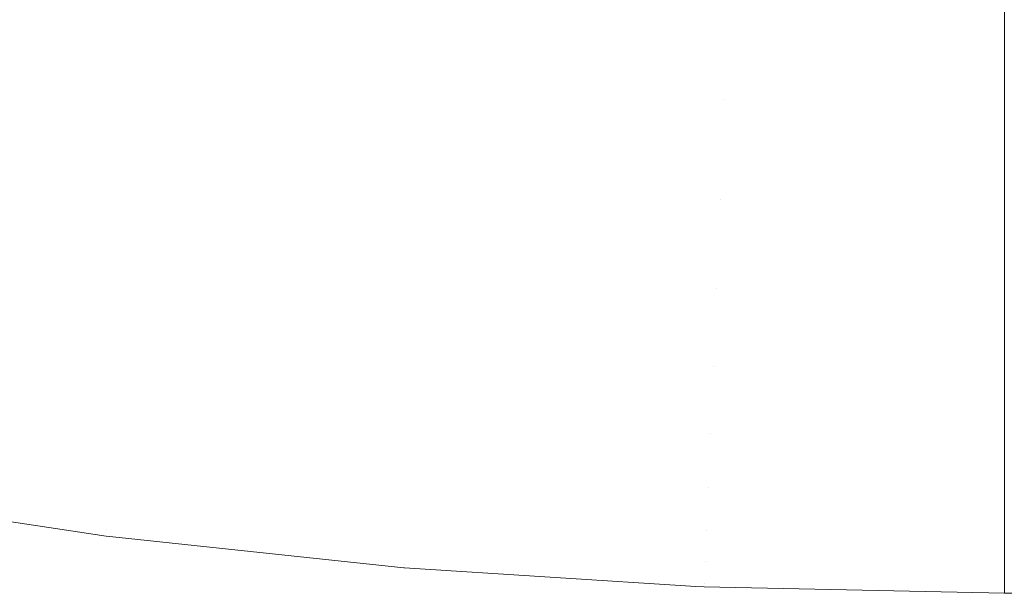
# Model space of a CAD drawing. Header units: centimetres. Extents: x -26.3 to 27.5, y 5.9 to 64.6.
# Tile 16 of 256: x -26.00046 to -25.98654, y 5.90021 to 5.90833. Entities that reach past the tile are written whole.
import ezdxf

# ---------------------------------------------------------------- set-up
doc = ezdxf.new("R2010")
doc.units = ezdxf.units.CM
doc.header["$LTSCALE"] = 2.54
doc.layers.add('Lucido design-1', color=7, linetype='Continuous')

# ---------------------------------------------------------------- blocks, each defined once
blk = doc.blocks.new('Gruppo-3-1')
at = {"color": 7, "linetype": 'Continuous', "lineweight": 9}
for points, invisible_edges in [([(-25.998361, 5.907876, -743.850691), (-26.00227, 5.908461, -743.850691), (-26.002003, 5.910019, -743.854488), (-25.998161, 5.909444, -743.854488)], 15), ([(-25.998361, 5.907876, -779.950691), (-26.00227, 5.908461, -779.950691), (-26.002003, 5.910019, -779.954488), (-25.998161, 5.909444, -779.954488)], 15), ([(-25.998208, 5.909073, -743.174699), (-26.002066, 5.909651, -743.174699), (-26.002331, 5.908104, -743.178574), (-25.998408, 5.907517, -743.178574)], 15), ([(-25.998208, 5.909073, -779.274699), (-26.002066, 5.909651, -779.274699), (-26.002331, 5.908104, -779.278574), (-25.998408, 5.907517, -779.278574)], 15), ([(-25.994432, 5.907457, -743.850691), (-25.998361, 5.907876, -743.850691), (-25.998161, 5.909444, -743.854488), (-25.994298, 5.909032, -743.854488)], 15), ([(-25.994432, 5.907457, -779.950691), (-25.998361, 5.907876, -779.950691), (-25.998161, 5.909444, -779.954488), (-25.994298, 5.909032, -779.954488)], 15), ([(-25.99433, 5.90866, -743.174699), (-25.998208, 5.909073, -743.174699), (-25.998408, 5.907517, -743.178574), (-25.994463, 5.907096, -743.178574)], 15), ([(-25.99433, 5.90866, -779.274699), (-25.998208, 5.909073, -779.274699), (-25.998408, 5.907517, -779.278574), (-25.994463, 5.907096, -779.278574)], 15), ([(-25.990488, 5.907206, -743.850691), (-25.994432, 5.907457, -743.850691), (-25.994298, 5.909032, -743.854488), (-25.990421, 5.908785, -743.854488)], 15), ([(-25.990488, 5.907206, -779.950691), (-25.994432, 5.907457, -779.950691), (-25.994298, 5.909032, -779.954488), (-25.990421, 5.908785, -779.954488)], 15), ([(-25.990488, 5.907206, -743.850691), (-25.990421, 5.908785, -743.854488), (-25.986537, 5.908702, -743.854488), (-25.986537, 5.907843, -743.852424)], 11), ([(-25.990488, 5.907206, -779.950691), (-25.990421, 5.908785, -779.954488), (-25.986537, 5.908702, -779.954488), (-25.986537, 5.907843, -779.952424)], 11), ([(-25.990437, 5.908412, -743.174699), (-25.99433, 5.90866, -743.174699), (-25.994463, 5.907096, -743.178574), (-25.990504, 5.906844, -743.178574)], 15), ([(-25.990437, 5.908412, -779.274699), (-25.99433, 5.90866, -779.274699), (-25.994463, 5.907096, -779.278574), (-25.990504, 5.906844, -779.278574)], 15), ([(27.113463, 5.908702, -779.954488), (27.113463, 5.907843, -779.952424), (-25.986537, 5.907843, -779.952424), (-25.986537, 5.908702, -779.954488)], 10), ([(-25.998542, 5.906463, -743.846829), (-26.00251, 5.907057, -743.846829), (-26.00227, 5.908461, -743.850691), (-25.998361, 5.907876, -743.850691)], 15), ([(-25.998542, 5.906463, -779.946829), (-26.00251, 5.907057, -779.946829), (-26.00227, 5.908461, -779.950691), (-25.998361, 5.907876, -779.950691)], 15), ([(-25.986537, 5.907443, -743.176886), (-25.986537, 5.908329, -743.174699), (-25.990437, 5.908412, -743.174699), (-25.990504, 5.906844, -743.178574)], 14), ([(-25.986537, 5.907443, -779.276886), (-25.986537, 5.908329, -779.274699), (-25.990437, 5.908412, -779.274699), (-25.990504, 5.906844, -779.278574)], 14), ([(-25.986537, 5.908329, -779.274699), (-25.986537, 5.907443, -779.276886), (27.113463, 5.907443, -779.276886), (27.113463, 5.908329, -779.274699)], 10), ([(-25.998408, 5.907517, -743.178574), (-26.002331, 5.908104, -743.178574), (-26.002568, 5.906719, -743.182507), (-25.998586, 5.906123, -743.182507)], 15), ([(-25.998408, 5.907517, -779.278574), (-26.002331, 5.908104, -779.278574), (-26.002568, 5.906719, -779.282507), (-25.998586, 5.906123, -779.282507)], 15), ([(-25.994553, 5.906038, -743.846829), (-25.998542, 5.906463, -743.846829), (-25.998361, 5.907876, -743.850691), (-25.994432, 5.907457, -743.850691)], 15), ([(-25.994553, 5.906038, -779.946829), (-25.998542, 5.906463, -779.946829), (-25.998361, 5.907876, -779.950691), (-25.994432, 5.907457, -779.950691)], 15), ([(-25.986537, 5.907843, -743.852424), (-25.986537, 5.907122, -743.850691), (-25.990488, 5.907206, -743.850691)], 10), ([(-25.986537, 5.907843, -779.952424), (-25.986537, 5.907122, -779.950691), (-25.990488, 5.907206, -779.950691)], 10), ([(-25.986537, 5.907122, -779.950691), (-25.986537, 5.907843, -779.952424), (27.113463, 5.907843, -779.952424), (27.113463, 5.907122, -779.950691)], 10), ([(-25.994463, 5.907096, -743.178574), (-25.998408, 5.907517, -743.178574), (-25.998586, 5.906123, -743.182507), (-25.994582, 5.905697, -743.182507)], 15), ([(-25.994463, 5.907096, -779.278574), (-25.998408, 5.907517, -779.278574), (-25.998586, 5.906123, -779.282507), (-25.994582, 5.905697, -779.282507)], 15), ([(-25.990549, 5.905783, -743.846829), (-25.994553, 5.906038, -743.846829), (-25.994432, 5.907457, -743.850691), (-25.990488, 5.907206, -743.850691)], 15), ([(-25.990549, 5.905783, -779.946829), (-25.994553, 5.906038, -779.946829), (-25.994432, 5.907457, -779.950691), (-25.990488, 5.907206, -779.950691)], 15), ([(-25.990504, 5.906844, -743.178574), (-25.986537, 5.90676, -743.178574), (-25.986537, 5.907443, -743.176886)], 9), ([(-25.990504, 5.906844, -779.278574), (-25.986537, 5.90676, -779.278574), (-25.986537, 5.907443, -779.276886)], 9), ([(27.113463, 5.90676, -779.278574), (27.113463, 5.907443, -779.276886), (-25.986537, 5.907443, -779.276886), (-25.986537, 5.90676, -779.278574)], 10), ([(-25.990504, 5.906844, -743.178574), (-25.994463, 5.907096, -743.178574), (-25.994582, 5.905697, -743.182507), (-25.990563, 5.90544, -743.182507)], 15), ([(-25.990504, 5.906844, -779.278574), (-25.994463, 5.907096, -779.278574), (-25.994582, 5.905697, -779.282507), (-25.990563, 5.90544, -779.282507)], 15), ([(-25.990549, 5.905783, -743.846829), (-25.990488, 5.907206, -743.850691), (-25.986537, 5.907122, -743.850691), (-25.986537, 5.906262, -743.848359)], 11), ([(-25.990549, 5.905783, -779.946829), (-25.990488, 5.907206, -779.950691), (-25.986537, 5.907122, -779.950691), (-25.986537, 5.906262, -779.948359)], 11), ([(27.113463, 5.907122, -779.950691), (27.113463, 5.906262, -779.948359), (-25.986537, 5.906262, -779.948359), (-25.986537, 5.907122, -779.950691)], 10), ([(-25.998703, 5.905208, -743.842909), (-26.002724, 5.90581, -743.842909), (-26.00251, 5.907057, -743.846829), (-25.998542, 5.906463, -743.846829)], 15), ([(-25.998703, 5.905208, -779.942909), (-26.002724, 5.90581, -779.942909), (-26.00251, 5.907057, -779.946829), (-25.998542, 5.906463, -779.946829)], 15), ([(-25.986537, 5.905944, -743.180857), (-25.986537, 5.90676, -743.178574), (-25.990504, 5.906844, -743.178574), (-25.990563, 5.90544, -743.182507)], 14), ([(-25.986537, 5.905944, -779.280857), (-25.986537, 5.90676, -779.278574), (-25.990504, 5.906844, -779.278574), (-25.990563, 5.90544, -779.282507)], 14), ([(-25.998586, 5.906123, -743.182507), (-26.002568, 5.906719, -743.182507), (-26.002778, 5.905499, -743.186492), (-25.998743, 5.904895, -743.186492)], 15), ([(-25.998586, 5.906123, -779.282507), (-26.002568, 5.906719, -779.282507), (-26.002778, 5.905499, -779.286492), (-25.998743, 5.904895, -779.286492)], 15), ([(-25.986537, 5.90676, -779.278574), (-25.986537, 5.905944, -779.280857), (27.113463, 5.905944, -779.280857), (27.113463, 5.90676, -779.278574)], 10), ([(-25.99466, 5.904777, -743.842909), (-25.998703, 5.905208, -743.842909), (-25.998542, 5.906463, -743.846829), (-25.994553, 5.906038, -743.846829)], 15), ([(-25.99466, 5.904777, -779.942909), (-25.998703, 5.905208, -779.942909), (-25.998542, 5.906463, -779.946829), (-25.994553, 5.906038, -779.946829)], 15), ([(-25.986537, 5.906262, -743.848359), (-25.986537, 5.905698, -743.846829), (-25.990549, 5.905783, -743.846829)], 10), ([(-25.986537, 5.906262, -779.948359), (-25.986537, 5.905698, -779.946829), (-25.990549, 5.905783, -779.946829)], 10), ([(-25.986537, 5.905698, -779.946829), (-25.986537, 5.906262, -779.948359), (27.113463, 5.906262, -779.948359), (27.113463, 5.905698, -779.946829)], 10), ([(-25.994582, 5.905697, -743.182507), (-25.998586, 5.906123, -743.182507), (-25.998743, 5.904895, -743.186492), (-25.994687, 5.904463, -743.186492)], 15), ([(-25.994582, 5.905697, -779.282507), (-25.998586, 5.906123, -779.282507), (-25.998743, 5.904895, -779.286492), (-25.994687, 5.904463, -779.286492)], 15), ([(-25.990602, 5.904519, -743.842909), (-25.99466, 5.904777, -743.842909), (-25.994553, 5.906038, -743.846829), (-25.990549, 5.905783, -743.846829)], 15), ([(-25.990602, 5.904519, -779.942909), (-25.99466, 5.904777, -779.942909), (-25.994553, 5.906038, -779.946829), (-25.990549, 5.905783, -779.946829)], 15), ([(-25.990563, 5.90544, -743.182507), (-25.986537, 5.905355, -743.182507), (-25.986537, 5.905944, -743.180857)], 9), ([(-25.990563, 5.90544, -779.282507), (-25.986537, 5.905355, -779.282507), (-25.986537, 5.905944, -779.280857)], 9), ([(27.113463, 5.905355, -779.282507), (27.113463, 5.905944, -779.280857), (-25.986537, 5.905944, -779.280857), (-25.986537, 5.905355, -779.282507)], 10), ([(-25.998843, 5.904113, -743.838936), (-26.002911, 5.904722, -743.838936), (-26.002724, 5.90581, -743.842909), (-25.998703, 5.905208, -743.842909)], 15), ([(-25.998843, 5.904113, -779.938936), (-26.002911, 5.904722, -779.938936), (-26.002724, 5.90581, -779.942909), (-25.998703, 5.905208, -779.942909)], 15), ([(-25.990602, 5.904519, -743.842909), (-25.990549, 5.905783, -743.846829), (-25.986537, 5.905698, -743.846829), (-25.986537, 5.904858, -743.844229)], 11), ([(-25.990602, 5.904519, -779.942909), (-25.990549, 5.905783, -779.946829), (-25.986537, 5.905698, -779.946829), (-25.986537, 5.904858, -779.944229)], 11), ([(27.113463, 5.905698, -779.946829), (27.113463, 5.904858, -779.944229), (-25.986537, 5.904858, -779.944229), (-25.986537, 5.905698, -779.946829)], 10), ([(-25.990563, 5.90544, -743.182507), (-25.994582, 5.905697, -743.182507), (-25.994687, 5.904463, -743.186492), (-25.990616, 5.904203, -743.186492)], 15), ([(-25.990563, 5.90544, -779.282507), (-25.994582, 5.905697, -779.282507), (-25.994687, 5.904463, -779.286492), (-25.990616, 5.904203, -779.286492)], 15), ([(-25.998743, 5.904895, -743.186492), (-26.002778, 5.905499, -743.186492), (-26.002958, 5.904445, -743.190522), (-25.998879, 5.903834, -743.190522)], 15), ([(-25.998743, 5.904895, -779.286492), (-26.002778, 5.905499, -779.286492), (-26.002958, 5.904445, -779.290522), (-25.998879, 5.903834, -779.290522)], 15), ([(-25.986537, 5.904615, -743.184888), (-25.986537, 5.905355, -743.182507), (-25.990563, 5.90544, -743.182507), (-25.990616, 5.904203, -743.186492)], 14), ([(-25.986537, 5.904615, -779.284888), (-25.986537, 5.905355, -779.282507), (-25.990563, 5.90544, -779.282507), (-25.990616, 5.904203, -779.286492)], 14), ([(-25.986537, 5.905355, -779.282507), (-25.986537, 5.904615, -779.284888), (27.113463, 5.904615, -779.284888), (27.113463, 5.905355, -779.282507)], 10), ([(-25.994754, 5.903678, -743.838936), (-25.998843, 5.904113, -743.838936), (-25.998703, 5.905208, -743.842909), (-25.99466, 5.904777, -743.842909)], 15), ([(-25.994754, 5.903678, -779.938936), (-25.998843, 5.904113, -779.938936), (-25.998703, 5.905208, -779.942909), (-25.99466, 5.904777, -779.942909)], 15), ([(-25.994687, 5.904463, -743.186492), (-25.998743, 5.904895, -743.186492), (-25.998879, 5.903834, -743.190522), (-25.994778, 5.903397, -743.190522)], 15), ([(-25.994687, 5.904463, -779.286492), (-25.998743, 5.904895, -779.286492), (-25.998879, 5.903834, -779.290522), (-25.994778, 5.903397, -779.290522)], 15), ([(-25.990649, 5.903416, -743.838936), (-25.994754, 5.903678, -743.838936), (-25.99466, 5.904777, -743.842909), (-25.990602, 5.904519, -743.842909)], 15), ([(-25.990649, 5.903416, -779.938936), (-25.994754, 5.903678, -779.938936), (-25.99466, 5.904777, -779.942909), (-25.990602, 5.904519, -779.942909)], 15), ([(-25.986537, 5.904858, -743.844229), (-25.986537, 5.904432, -743.842909), (-25.990602, 5.904519, -743.842909)], 10), ([(-25.986537, 5.904858, -779.944229), (-25.986537, 5.904432, -779.942909), (-25.990602, 5.904519, -779.942909)], 10), ([(-25.986537, 5.904432, -779.942909), (-25.986537, 5.904858, -779.944229), (27.113463, 5.904858, -779.944229), (27.113463, 5.904432, -779.942909)], 10), ([(-25.998963, 5.903182, -743.834917), (-26.00307, 5.903796, -743.834917), (-26.002911, 5.904722, -743.838936), (-25.998843, 5.904113, -743.838936)], 15), ([(-25.998963, 5.903182, -779.934917), (-26.00307, 5.903796, -779.934917), (-26.002911, 5.904722, -779.938936), (-25.998843, 5.904113, -779.938936)], 15), ([(-25.990616, 5.904203, -743.186492), (-25.986537, 5.904117, -743.186492), (-25.986537, 5.904615, -743.184888)], 9), ([(-25.990616, 5.904203, -779.286492), (-25.986537, 5.904117, -779.286492), (-25.986537, 5.904615, -779.284888)], 9), ([(27.113463, 5.904117, -779.286492), (27.113463, 5.904615, -779.284888), (-25.986537, 5.904615, -779.284888), (-25.986537, 5.904117, -779.286492)], 10), ([(-25.998879, 5.903834, -743.190522), (-26.002958, 5.904445, -743.190522), (-26.003111, 5.903557, -743.194589), (-25.998993, 5.902941, -743.194589)], 15), ([(-25.998879, 5.903834, -779.290522), (-26.002958, 5.904445, -779.290522), (-26.003111, 5.903557, -779.294589), (-25.998993, 5.902941, -779.294589)], 15), ([(-25.990616, 5.904203, -743.186492), (-25.994687, 5.904463, -743.186492), (-25.994778, 5.903397, -743.190522), (-25.990661, 5.903134, -743.190522)], 15), ([(-25.990616, 5.904203, -779.286492), (-25.994687, 5.904463, -779.286492), (-25.994778, 5.903397, -779.290522), (-25.990661, 5.903134, -779.290522)], 15), ([(-25.990649, 5.903416, -743.838936), (-25.990602, 5.904519, -743.842909), (-25.986537, 5.904432, -743.842909), (-25.986537, 5.903636, -743.840041)], 11), ([(-25.990649, 5.903416, -779.938936), (-25.990602, 5.904519, -779.942909), (-25.986537, 5.904432, -779.942909), (-25.986537, 5.903636, -779.940041)], 11), ([(27.113463, 5.904432, -779.942909), (27.113463, 5.903636, -779.940041), (-25.986537, 5.903636, -779.940041), (-25.986537, 5.904432, -779.942909)], 10), ([(-25.986537, 5.903459, -743.188971), (-25.986537, 5.904117, -743.186492), (-25.990616, 5.904203, -743.186492), (-25.990661, 5.903134, -743.190522)], 14), ([(-25.986537, 5.903459, -779.288971), (-25.986537, 5.904117, -779.286492), (-25.990616, 5.904203, -779.286492), (-25.990661, 5.903134, -779.290522)], 14), ([(-25.994833, 5.902742, -743.834917), (-25.998963, 5.903182, -743.834917), (-25.998843, 5.904113, -743.838936), (-25.994754, 5.903678, -743.838936)], 15), ([(-25.994833, 5.902742, -779.934917), (-25.998963, 5.903182, -779.934917), (-25.998843, 5.904113, -779.938936), (-25.994754, 5.903678, -779.938936)], 15), ([(-25.986537, 5.904117, -779.286492), (-25.986537, 5.903459, -779.288971), (27.113463, 5.903459, -779.288971), (27.113463, 5.904117, -779.286492)], 10), ([(-25.999061, 5.902414, -743.83086), (-26.0032, 5.903034, -743.83086), (-26.00307, 5.903796, -743.834917), (-25.998963, 5.903182, -743.834917)], 15), ([(-25.999061, 5.902414, -779.93086), (-26.0032, 5.903034, -779.93086), (-26.00307, 5.903796, -779.934917), (-25.998963, 5.903182, -779.934917)], 15), ([(-25.994778, 5.903397, -743.190522), (-25.998879, 5.903834, -743.190522), (-25.998993, 5.902941, -743.194589), (-25.994854, 5.9025, -743.194589)], 15), ([(-25.994778, 5.903397, -779.290522), (-25.998879, 5.903834, -779.290522), (-25.998993, 5.902941, -779.294589), (-25.994854, 5.9025, -779.294589)], 15), ([(-25.990689, 5.902477, -743.834917), (-25.994833, 5.902742, -743.834917), (-25.994754, 5.903678, -743.838936), (-25.990649, 5.903416, -743.838936)], 15), ([(-25.990689, 5.902477, -779.934917), (-25.994833, 5.902742, -779.934917), (-25.994754, 5.903678, -779.938936), (-25.990649, 5.903416, -779.938936)], 15), ([(-25.986537, 5.903636, -743.840041), (-25.986537, 5.903329, -743.838936), (-25.990649, 5.903416, -743.838936)], 10), ([(-25.986537, 5.903636, -779.940041), (-25.986537, 5.903329, -779.938936), (-25.990649, 5.903416, -779.938936)], 10), ([(-25.986537, 5.903329, -779.938936), (-25.986537, 5.903636, -779.940041), (27.113463, 5.903636, -779.940041), (27.113463, 5.903329, -779.938936)], 10), ([(-25.998993, 5.902941, -743.194589), (-26.003111, 5.903557, -743.194589), (-26.003234, 5.902838, -743.198686), (-25.999086, 5.902217, -743.198686)], 15), ([(-25.998993, 5.902941, -779.294589), (-26.003111, 5.903557, -779.294589), (-26.003234, 5.902838, -779.298686), (-25.999086, 5.902217, -779.298686)], 15), ([(-25.990661, 5.903134, -743.190522), (-25.994778, 5.903397, -743.190522), (-25.994854, 5.9025, -743.194589), (-25.990699, 5.902235, -743.194589)], 15), ([(-25.990661, 5.903134, -779.290522), (-25.994778, 5.903397, -779.290522), (-25.994854, 5.9025, -779.294589), (-25.990699, 5.902235, -779.294589)], 15), ([(-25.990689, 5.902477, -743.834917), (-25.990649, 5.903416, -743.838936), (-25.986537, 5.903329, -743.838936), (-25.986537, 5.902597, -743.835805)], 11), ([(-25.990689, 5.902477, -779.934917), (-25.990649, 5.903416, -779.938936), (-25.986537, 5.903329, -779.938936), (-25.986537, 5.902597, -779.935805)], 11), ([(-25.990661, 5.903134, -743.190522), (-25.986537, 5.903047, -743.190522), (-25.986537, 5.903459, -743.188971)], 9), ([(-25.990661, 5.903134, -779.290522), (-25.986537, 5.903047, -779.290522), (-25.986537, 5.903459, -779.288971)], 9), ([(27.113463, 5.903047, -779.290522), (27.113463, 5.903459, -779.288971), (-25.986537, 5.903459, -779.288971), (-25.986537, 5.903047, -779.290522)], 10), ([(27.113463, 5.903329, -779.938936), (27.113463, 5.902597, -779.935805), (-25.986537, 5.902597, -779.935805), (-25.986537, 5.903329, -779.938936)], 10), ([(-25.994899, 5.901971, -743.83086), (-25.999061, 5.902414, -743.83086), (-25.998963, 5.903182, -743.834917), (-25.994833, 5.902742, -743.834917)], 15), ([(-25.994899, 5.901971, -779.93086), (-25.999061, 5.902414, -779.93086), (-25.998963, 5.903182, -779.934917), (-25.994833, 5.902742, -779.934917)], 15), ([(-25.986537, 5.902476, -743.1931), (-25.986537, 5.903047, -743.190522), (-25.990661, 5.903134, -743.190522), (-25.990699, 5.902235, -743.194589)], 14), ([(-25.986537, 5.902476, -779.2931), (-25.986537, 5.903047, -779.290522), (-25.990661, 5.903134, -779.290522), (-25.990699, 5.902235, -779.294589)], 14), ([(-25.999138, 5.901813, -743.826771), (-26.003303, 5.902437, -743.826771), (-26.0032, 5.903034, -743.83086), (-25.999061, 5.902414, -743.83086)], 15), ([(-25.999138, 5.901813, -779.926771), (-26.003303, 5.902437, -779.926771), (-26.0032, 5.903034, -779.93086), (-25.999061, 5.902414, -779.93086)], 15), ([(-25.994854, 5.9025, -743.194589), (-25.998993, 5.902941, -743.194589), (-25.999086, 5.902217, -743.198686), (-25.994916, 5.901773, -743.198686)], 15), ([(-25.994854, 5.9025, -779.294589), (-25.998993, 5.902941, -779.294589), (-25.999086, 5.902217, -779.298686), (-25.994916, 5.901773, -779.298686)], 15), ([(-25.986537, 5.903047, -779.290522), (-25.986537, 5.902476, -779.2931), (27.113463, 5.902476, -779.2931), (27.113463, 5.903047, -779.290522)], 10), ([(-25.999086, 5.902217, -743.198686), (-26.003234, 5.902838, -743.198686), (-26.003328, 5.902288, -743.202807), (-25.999157, 5.901664, -743.202807)], 15), ([(-25.999086, 5.902217, -779.298686), (-26.003234, 5.902838, -779.298686), (-26.003328, 5.902288, -779.302807), (-25.999157, 5.901664, -779.302807)], 15), ([(-25.990722, 5.901704, -743.83086), (-25.994899, 5.901971, -743.83086), (-25.994833, 5.902742, -743.834917), (-25.990689, 5.902477, -743.834917)], 15), ([(-25.990722, 5.901704, -779.93086), (-25.994899, 5.901971, -779.93086), (-25.994833, 5.902742, -779.934917), (-25.990689, 5.902477, -779.934917)], 15), ([(-25.990699, 5.902235, -743.194589), (-25.994854, 5.9025, -743.194589), (-25.994916, 5.901773, -743.198686), (-25.99073, 5.901506, -743.198686)], 15), ([(-25.990699, 5.902235, -779.294589), (-25.994854, 5.9025, -779.294589), (-25.994916, 5.901773, -779.298686), (-25.99073, 5.901506, -779.298686)], 15), ([(-25.986537, 5.902597, -743.835805), (-25.986537, 5.902389, -743.834917), (-25.990689, 5.902477, -743.834917)], 10), ([(-25.986537, 5.902597, -779.935805), (-25.986537, 5.902389, -779.934917), (-25.990689, 5.902477, -779.934917)], 10), ([(-25.986537, 5.902389, -779.934917), (-25.986537, 5.902597, -779.935805), (27.113463, 5.902597, -779.935805), (27.113463, 5.902389, -779.934917)], 10), ([(-25.999193, 5.90138, -743.822656), (-26.003376, 5.902006, -743.822656), (-26.003303, 5.902437, -743.826771), (-25.999138, 5.901813, -743.826771)], 15), ([(-25.999193, 5.90138, -779.922656), (-26.003376, 5.902006, -779.922656), (-26.003303, 5.902437, -779.926771), (-25.999138, 5.901813, -779.926771)], 15), ([(-25.99495, 5.901367, -743.826771), (-25.999138, 5.901813, -743.826771), (-25.999061, 5.902414, -743.83086), (-25.994899, 5.901971, -743.83086)], 15), ([(-25.99495, 5.901367, -779.926771), (-25.999138, 5.901813, -779.926771), (-25.999061, 5.902414, -779.93086), (-25.994899, 5.901971, -779.93086)], 15), ([(-25.990722, 5.901704, -743.83086), (-25.990689, 5.902477, -743.834917), (-25.986537, 5.902389, -743.834917), (-25.986537, 5.901743, -743.831527)], 11), ([(-25.990722, 5.901704, -779.93086), (-25.990689, 5.902477, -779.934917), (-25.986537, 5.902389, -779.934917), (-25.986537, 5.901743, -779.931527)], 11), ([(-25.990699, 5.902235, -743.194589), (-25.986537, 5.902147, -743.194589), (-25.986537, 5.902476, -743.1931)], 9), ([(-25.990699, 5.902235, -779.294589), (-25.986537, 5.902147, -779.294589), (-25.986537, 5.902476, -779.2931)], 9), ([(27.113463, 5.902147, -779.294589), (27.113463, 5.902476, -779.2931), (-25.986537, 5.902476, -779.2931), (-25.986537, 5.902147, -779.294589)], 10), ([(27.113463, 5.902389, -779.934917), (27.113463, 5.901743, -779.931527), (-25.986537, 5.901743, -779.931527), (-25.986537, 5.902389, -779.934917)], 10), ([(-25.999157, 5.901664, -743.202807), (-26.003328, 5.902288, -743.202807), (-26.003393, 5.901908, -743.206944), (-25.999206, 5.901281, -743.206944)], 15), ([(-25.999157, 5.901664, -779.302807), (-26.003328, 5.902288, -779.302807), (-26.003393, 5.901908, -779.306944), (-25.999206, 5.901281, -779.306944)], 15), ([(-25.994916, 5.901773, -743.198686), (-25.999086, 5.902217, -743.198686), (-25.999157, 5.901664, -743.202807), (-25.994963, 5.901217, -743.202807)], 15), ([(-25.994916, 5.901773, -779.298686), (-25.999086, 5.902217, -779.298686), (-25.999157, 5.901664, -779.302807), (-25.994963, 5.901217, -779.302807)], 15), ([(-25.986537, 5.90167, -743.197267), (-25.986537, 5.902147, -743.194589), (-25.990699, 5.902235, -743.194589), (-25.99073, 5.901506, -743.198686)], 14), ([(-25.986537, 5.90167, -779.297267), (-25.986537, 5.902147, -779.294589), (-25.990699, 5.902235, -779.294589), (-25.99073, 5.901506, -779.298686)], 14), ([(-25.999227, 5.901116, -743.818524), (-26.003421, 5.901744, -743.818524), (-26.003376, 5.902006, -743.822656), (-25.999193, 5.90138, -743.822656)], 15), ([(-25.999227, 5.901116, -779.918524), (-26.003421, 5.901744, -779.918524), (-26.003376, 5.902006, -779.922656), (-25.999193, 5.90138, -779.922656)], 15), ([(-25.990748, 5.901099, -743.826771), (-25.99495, 5.901367, -743.826771), (-25.994899, 5.901971, -743.83086), (-25.990722, 5.901704, -743.83086)], 15), ([(-25.990748, 5.901099, -779.926771), (-25.99495, 5.901367, -779.926771), (-25.994899, 5.901971, -779.93086), (-25.990722, 5.901704, -779.93086)], 15), ([(-25.999206, 5.901281, -743.206944), (-26.003393, 5.901908, -743.206944), (-26.003429, 5.901697, -743.211089), (-25.999233, 5.901069, -743.211089)], 15), ([(-25.999206, 5.901281, -779.306944), (-26.003393, 5.901908, -779.306944), (-26.003429, 5.901697, -779.311089), (-25.999233, 5.901069, -779.311089)], 15), ([(-25.994987, 5.900932, -743.822656), (-25.999193, 5.90138, -743.822656), (-25.999138, 5.901813, -743.826771), (-25.99495, 5.901367, -743.826771)], 15), ([(-25.994987, 5.900932, -779.922656), (-25.999193, 5.90138, -779.922656), (-25.999138, 5.901813, -779.926771), (-25.99495, 5.901367, -779.926771)], 15), ([(-26.003233, 5.90162, -743.214164), (-25.999239, 5.901022, -743.214164), (-25.999233, 5.901069, -743.211089), (-26.003429, 5.901697, -743.211089)], 14), ([(-26.003233, 5.90162, -779.314164), (-25.999239, 5.901022, -779.314164), (-25.999233, 5.901069, -779.311089), (-26.003429, 5.901697, -779.311089)], 14), ([(-26.003421, 5.901744, -743.818524), (-25.999227, 5.901116, -743.818524), (-25.999239, 5.901022, -743.814164), (-26.003233, 5.90162, -743.814164)], 11), ([(-26.003421, 5.901744, -779.918524), (-25.999227, 5.901116, -779.918524), (-25.999239, 5.901022, -779.914164), (-26.003233, 5.90162, -779.914164)], 11), ([(-25.994963, 5.901217, -743.202807), (-25.999157, 5.901664, -743.202807), (-25.999206, 5.901281, -743.206944), (-25.994996, 5.900832, -743.206944)], 15), ([(-25.994963, 5.901217, -779.302807), (-25.999157, 5.901664, -779.302807), (-25.999206, 5.901281, -779.306944), (-25.994996, 5.900832, -779.306944)], 15), ([(-25.99073, 5.901506, -743.198686), (-25.994916, 5.901773, -743.198686), (-25.994963, 5.901217, -743.202807), (-25.990754, 5.900949, -743.202807)], 15), ([(-25.99073, 5.901506, -779.298686), (-25.994916, 5.901773, -779.298686), (-25.994963, 5.901217, -779.302807), (-25.990754, 5.900949, -779.302807)], 15), ([(-25.990748, 5.901099, -743.826771), (-25.990722, 5.901704, -743.83086), (-25.986537, 5.901616, -743.83086), (-25.986537, 5.901076, -743.827215)], 11), ([(-25.990748, 5.901099, -779.926771), (-25.990722, 5.901704, -779.93086), (-25.986537, 5.901616, -779.93086), (-25.986537, 5.901076, -779.927215)], 11), ([(-25.99073, 5.901506, -743.198686), (-25.986537, 5.901417, -743.198686), (-25.986537, 5.90167, -743.197267)], 9), ([(-25.99073, 5.901506, -779.298686), (-25.986537, 5.901417, -779.298686), (-25.986537, 5.90167, -779.297267)], 9), ([(-25.986537, 5.901743, -743.831527), (-25.986537, 5.901616, -743.83086), (-25.990722, 5.901704, -743.83086)], 10), ([(-25.986537, 5.901743, -779.931527), (-25.986537, 5.901616, -779.93086), (-25.990722, 5.901704, -779.93086)], 10), ([(-25.986537, 5.901616, -779.93086), (-25.986537, 5.901743, -779.931527), (27.113463, 5.901743, -779.931527), (27.113463, 5.901616, -779.93086)], 10), ([(-25.999239, 5.901022, -743.214164), (-26.003233, 5.90162, -743.214164), (-26.003233, 5.90162, -743.814164), (-25.999239, 5.901022, -743.814164)], 10), ([(-25.999239, 5.901022, -779.314164), (-26.003233, 5.90162, -779.314164), (-26.003233, 5.90162, -779.914164), (-25.999239, 5.901022, -779.914164)], 10), ([(27.113463, 5.901616, -779.93086), (27.113463, 5.901076, -779.927215), (-25.986537, 5.901076, -779.927215), (-25.986537, 5.901616, -779.93086)], 10), ([(-25.986537, 5.901041, -743.201465), (-25.986537, 5.901417, -743.198686), (-25.99073, 5.901506, -743.198686), (-25.990754, 5.900949, -743.202807)], 14), ([(-25.986537, 5.901041, -779.301465), (-25.986537, 5.901417, -779.298686), (-25.99073, 5.901506, -779.298686), (-25.990754, 5.900949, -779.302807)], 14), ([(-25.994996, 5.900832, -743.206944), (-25.999206, 5.901281, -743.206944), (-25.999233, 5.901069, -743.211089), (-25.995014, 5.900619, -743.211089)], 15), ([(-25.994996, 5.900832, -779.306944), (-25.999206, 5.901281, -779.306944), (-25.999233, 5.901069, -779.311089), (-25.995014, 5.900619, -779.311089)], 15), ([(-25.99501, 5.900667, -743.818524), (-25.999227, 5.901116, -743.818524), (-25.999193, 5.90138, -743.822656), (-25.994987, 5.900932, -743.822656)], 15), ([(-25.99501, 5.900667, -779.918524), (-25.999227, 5.901116, -779.918524), (-25.999193, 5.90138, -779.922656), (-25.994987, 5.900932, -779.922656)], 15), ([(-25.990766, 5.900663, -743.822656), (-25.994987, 5.900932, -743.822656), (-25.99495, 5.901367, -743.826771), (-25.990748, 5.901099, -743.826771)], 15), ([(-25.990766, 5.900663, -779.922656), (-25.994987, 5.900932, -779.922656), (-25.99495, 5.901367, -779.926771), (-25.990748, 5.901099, -779.926771)], 15), ([(-25.999144, 5.901012, -743.814164), (-25.999239, 5.901022, -743.814164), (-25.999227, 5.901116, -743.818524)], 10), ([(-25.999144, 5.901012, -779.914164), (-25.999239, 5.901022, -779.914164), (-25.999227, 5.901116, -779.918524)], 10), ([(-25.99503, 5.900574, -743.814164), (-25.999144, 5.901012, -743.814164), (-25.999227, 5.901116, -743.818524), (-25.99501, 5.900667, -743.818524)], 14), ([(-25.99503, 5.900574, -779.914164), (-25.999144, 5.901012, -779.914164), (-25.999227, 5.901116, -779.918524), (-25.99501, 5.900667, -779.918524)], 14), ([(-25.990754, 5.900949, -743.202807), (-25.994963, 5.901217, -743.202807), (-25.994996, 5.900832, -743.206944), (-25.99077, 5.900563, -743.206944)], 15), ([(-25.990754, 5.900949, -779.302807), (-25.994963, 5.901217, -779.302807), (-25.994996, 5.900832, -779.306944), (-25.99077, 5.900563, -779.306944)], 15), ([(-25.999233, 5.901069, -743.211089), (-25.999239, 5.901022, -743.214164), (-25.999144, 5.901012, -743.214164)], 9), ([(-25.999233, 5.901069, -779.311089), (-25.999239, 5.901022, -779.314164), (-25.999144, 5.901012, -779.314164)], 9), ([(-25.999239, 5.901022, -743.814164), (-25.999144, 5.901012, -743.814164), (-25.999144, 5.901012, -743.214164), (-25.999239, 5.901022, -743.214164)], 10), ([(-25.999239, 5.901022, -779.914164), (-25.999144, 5.901012, -779.914164), (-25.999144, 5.901012, -779.314164), (-25.999239, 5.901022, -779.314164)], 10), ([(-25.999144, 5.901012, -743.214164), (-25.99503, 5.900574, -743.214164), (-25.995014, 5.900619, -743.211089), (-25.999233, 5.901069, -743.211089)], 14), ([(-25.999144, 5.901012, -779.314164), (-25.99503, 5.900574, -779.314164), (-25.995014, 5.900619, -779.311089), (-25.999233, 5.901069, -779.311089)], 14), ([(-25.99503, 5.900574, -743.814164), (-25.99503, 5.900574, -743.214164), (-25.999144, 5.901012, -743.214164), (-25.999144, 5.901012, -743.814164)], 5), ([(-25.99503, 5.900574, -779.914164), (-25.99503, 5.900574, -779.314164), (-25.999144, 5.901012, -779.314164), (-25.999144, 5.901012, -779.914164)], 5), ([(-25.990766, 5.900663, -743.822656), (-25.990748, 5.901099, -743.826771), (-25.986537, 5.90101, -743.826771), (-25.986537, 5.900597, -743.822879)], 11), ([(-25.990766, 5.900663, -779.922656), (-25.990748, 5.901099, -779.926771), (-25.986537, 5.90101, -779.926771), (-25.986537, 5.900597, -779.922879)], 11), ([(-25.990754, 5.900949, -743.202807), (-25.986537, 5.900859, -743.202807), (-25.986537, 5.901041, -743.201465)], 9), ([(-25.990754, 5.900949, -779.302807), (-25.986537, 5.900859, -779.302807), (-25.986537, 5.901041, -779.301465)], 9), ([(-25.986537, 5.901076, -743.827215), (-25.986537, 5.90101, -743.826771), (-25.990748, 5.901099, -743.826771)], 10), ([(-25.986537, 5.901076, -779.927215), (-25.986537, 5.90101, -779.926771), (-25.990748, 5.901099, -779.926771)], 10), ([(-25.986537, 5.90101, -779.926771), (-25.986537, 5.901076, -779.927215), (27.113463, 5.901076, -779.927215), (27.113463, 5.90101, -779.926771)], 10), ([(27.113463, 5.90101, -779.926771), (27.113463, 5.900597, -779.922879), (-25.986537, 5.900597, -779.922879), (-25.986537, 5.90101, -779.926771)], 10), ([(-25.99077, 5.900563, -743.206944), (-25.994996, 5.900832, -743.206944), (-25.995014, 5.900619, -743.211089), (-25.99078, 5.900349, -743.211089)], 15), ([(-25.99077, 5.900563, -779.306944), (-25.994996, 5.900832, -779.306944), (-25.995014, 5.900619, -779.311089), (-25.99078, 5.900349, -779.311089)], 15), ([(-25.990777, 5.900397, -743.818524), (-25.99501, 5.900667, -743.818524), (-25.994987, 5.900932, -743.822656), (-25.990766, 5.900663, -743.822656)], 15), ([(-25.990777, 5.900397, -779.918524), (-25.99501, 5.900667, -779.918524), (-25.994987, 5.900932, -779.922656), (-25.990766, 5.900663, -779.922656)], 15), ([(-25.986537, 5.90059, -743.205685), (-25.986537, 5.900859, -743.202807), (-25.990754, 5.900949, -743.202807), (-25.99077, 5.900563, -743.206944)], 14), ([(-25.986537, 5.90059, -779.305685), (-25.986537, 5.900859, -779.302807), (-25.990754, 5.900949, -779.302807), (-25.99077, 5.900563, -779.306944)], 14), ([(-25.99501, 5.900667, -743.818524), (-25.995018, 5.900572, -743.814164), (-25.99503, 5.900574, -743.814164)], 9), ([(-25.99501, 5.900667, -779.918524), (-25.995018, 5.900572, -779.914164), (-25.99503, 5.900574, -779.914164)], 9), ([(-25.99503, 5.900574, -743.214164), (-25.995018, 5.900572, -743.214164), (-25.995014, 5.900619, -743.211089)], 10), ([(-25.99503, 5.900574, -779.314164), (-25.995018, 5.900572, -779.314164), (-25.995014, 5.900619, -779.311089)], 10), ([(-25.995018, 5.900572, -743.214164), (-25.99503, 5.900574, -743.214164), (-25.99503, 5.900574, -743.814164), (-25.995018, 5.900572, -743.814164)], 10), ([(-25.995018, 5.900572, -779.314164), (-25.99503, 5.900574, -779.314164), (-25.99503, 5.900574, -779.914164), (-25.995018, 5.900572, -779.914164)], 10), ([(-25.990897, 5.900309, -743.814164), (-25.995018, 5.900572, -743.814164), (-25.99501, 5.900667, -743.818524), (-25.990777, 5.900397, -743.818524)], 14), ([(-25.990897, 5.900309, -779.914164), (-25.995018, 5.900572, -779.914164), (-25.99501, 5.900667, -779.918524), (-25.990777, 5.900397, -779.918524)], 14), ([(-25.99078, 5.900349, -743.211089), (-25.995014, 5.900619, -743.211089), (-25.995018, 5.900572, -743.214164), (-25.990897, 5.900309, -743.214164)], 11), ([(-25.99078, 5.900349, -779.311089), (-25.995014, 5.900619, -779.311089), (-25.995018, 5.900572, -779.314164), (-25.990897, 5.900309, -779.314164)], 11), ([(-25.995018, 5.900572, -743.814164), (-25.990897, 5.900309, -743.814164), (-25.990897, 5.900309, -743.214164), (-25.995018, 5.900572, -743.214164)], 10), ([(-25.995018, 5.900572, -779.914164), (-25.990897, 5.900309, -779.914164), (-25.990897, 5.900309, -779.314164), (-25.995018, 5.900572, -779.314164)], 10), ([(-25.986537, 5.90032, -743.209921), (-25.986537, 5.900473, -743.206944), (-25.99077, 5.900563, -743.206944), (-25.99078, 5.900349, -743.211089)], 14), ([(-25.986537, 5.90032, -779.309921), (-25.986537, 5.900473, -779.306944), (-25.99077, 5.900563, -779.306944), (-25.99078, 5.900349, -779.311089)], 14), ([(-25.986537, 5.900307, -743.818524), (-25.990777, 5.900397, -743.818524), (-25.990766, 5.900663, -743.822656), (-25.986537, 5.900573, -743.822656)], 7), ([(-25.986537, 5.900307, -779.918524), (-25.990777, 5.900397, -779.918524), (-25.990766, 5.900663, -779.922656), (-25.986537, 5.900573, -779.922656)], 7), ([(-25.99077, 5.900563, -743.206944), (-25.986537, 5.900473, -743.206944), (-25.986537, 5.90059, -743.205685)], 9), ([(-25.99077, 5.900563, -779.306944), (-25.986537, 5.900473, -779.306944), (-25.986537, 5.90059, -779.305685)], 9), ([(-25.986537, 5.900597, -743.822879), (-25.986537, 5.900573, -743.822656), (-25.990766, 5.900663, -743.822656)], 10), ([(-25.986537, 5.900597, -779.922879), (-25.986537, 5.900573, -779.922656), (-25.990766, 5.900663, -779.922656)], 10), ([(-25.986537, 5.900573, -779.922656), (-25.986537, 5.900597, -779.922879), (27.113463, 5.900597, -779.922879), (27.113463, 5.900573, -779.922656)], 10), ([(27.113463, 5.900573, -743.822656), (27.113463, 5.900307, -743.818526), (-25.986537, 5.900307, -743.818526), (-25.986537, 5.900573, -743.822656)], 10), ([(27.113463, 5.900573, -779.922656), (27.113463, 5.900307, -779.918526), (-25.986537, 5.900307, -779.918526), (-25.986537, 5.900573, -779.922656)], 10), ([(-25.990777, 5.900397, -743.818524), (-25.990782, 5.900302, -743.814164), (-25.990897, 5.900309, -743.814164)], 9), ([(-25.990777, 5.900397, -779.918524), (-25.990782, 5.900302, -779.914164), (-25.990897, 5.900309, -779.914164)], 9), ([(-25.990897, 5.900309, -743.214164), (-25.990782, 5.900302, -743.214164), (-25.99078, 5.900349, -743.211089)], 10), ([(-25.990897, 5.900309, -779.314164), (-25.990782, 5.900302, -779.314164), (-25.99078, 5.900349, -779.311089)], 10), ([(-25.990782, 5.900302, -743.214164), (-25.990897, 5.900309, -743.214164), (-25.990897, 5.900309, -743.814164), (-25.990782, 5.900302, -743.814164)], 10), ([(-25.990782, 5.900302, -779.314164), (-25.990897, 5.900309, -779.314164), (-25.990897, 5.900309, -779.914164), (-25.990782, 5.900302, -779.914164)], 10), ([(-25.986537, 5.900212, -743.814164), (-25.990782, 5.900302, -743.814164), (-25.990777, 5.900397, -743.818524), (-25.986537, 5.900307, -743.818524)], 6), ([(-25.986537, 5.900212, -779.914164), (-25.990782, 5.900302, -779.914164), (-25.990777, 5.900397, -779.918524), (-25.986537, 5.900307, -779.918524)], 6), ([(-25.986537, 5.900259, -743.211089), (-25.99078, 5.900349, -743.211089), (-25.990782, 5.900302, -743.214164), (-25.986537, 5.900212, -743.214164)], 3), ([(-25.986537, 5.900259, -779.311089), (-25.99078, 5.900349, -779.311089), (-25.990782, 5.900302, -779.314164), (-25.986537, 5.900212, -779.314164)], 3), ([(-25.990782, 5.900302, -743.814164), (-25.986537, 5.900212, -743.814164), (-25.986537, 5.900212, -743.214164), (-25.990782, 5.900302, -743.214164)], 8), ([(-25.990782, 5.900302, -779.914164), (-25.986537, 5.900212, -779.914164), (-25.986537, 5.900212, -779.314164), (-25.990782, 5.900302, -779.314164)], 8), ([(-25.99078, 5.900349, -743.211089), (-25.986537, 5.900259, -743.211089), (-25.986537, 5.90032, -743.209921)], 9), ([(-25.99078, 5.900349, -779.311089), (-25.986537, 5.900259, -779.311089), (-25.986537, 5.90032, -779.309921)], 9), ([(27.113463, 5.900212, -743.814164), (-25.986537, 5.900212, -743.814164), (-25.986537, 5.900307, -743.818526), (27.113463, 5.900307, -743.818526)], 4), ([(27.113463, 5.900212, -779.914164), (-25.986537, 5.900212, -779.914164), (-25.986537, 5.900307, -779.918526), (27.113463, 5.900307, -779.918526)], 4), ([(-25.986537, 5.900259, -743.211089), (-25.986537, 5.900212, -743.214164), (27.113463, 5.900212, -743.214164), (27.113463, 5.900259, -743.211089)], 8)]:
    blk.add_3dface(points, dxfattribs=dict(at, invisible_edges=invisible_edges))
for points in [[(-25.986537, 5.900212, -743.214164), (-25.986537, 5.900212, -743.814164), (27.113463, 5.900212, -743.814164), (27.113463, 5.900212, -743.214164)], [(-25.986537, 5.900212, -779.314164), (-25.986537, 5.900212, -779.914164), (27.113463, 5.900212, -779.914164), (27.113463, 5.900212, -779.314164)]]:
    blk.add_3dface(points, dxfattribs=at)
blk = doc.blocks.new('Gruppo-4-1')
at = {"color": 7}
blk.add_blockref('Gruppo-3-1', (0, 0), dxfattribs=at)

msp = doc.modelspace()

# ---------------------------------------------------------------- block references
at = {"layer": 'Lucido design-1', "color": 7}
msp.add_blockref('Gruppo-4-1', (0, 0), dxfattribs=at)

doc.saveas('drawing.dxf')
